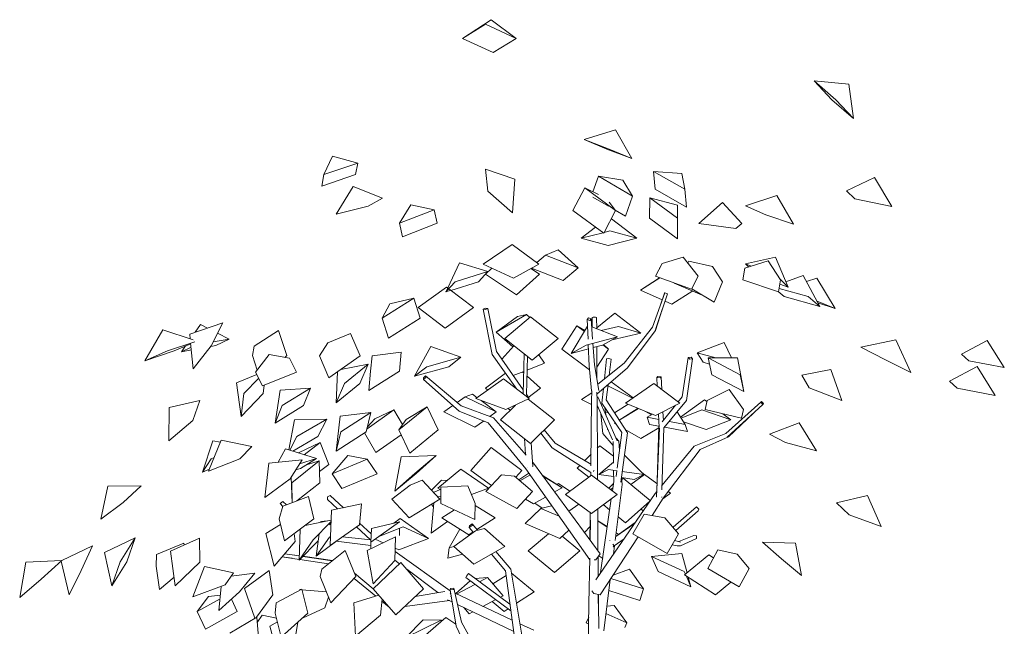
# Model space of a CAD drawing. Extents: x 169645 to 508157, y -5167 to 165945.
# Tile 6 of 130: x 260519 to 264368, y 8766 to 11138. Entities that reach past the tile are written whole.
import ezdxf

# ---------------------------------------------------------------- set-up
doc = ezdxf.new("R2010")
doc.units = 0
doc.header["$MEASUREMENT"] = 0
doc.layers.add('Végétation', color=7, linetype='Continuous')

msp = doc.modelspace()

# ---------------------------------------------------------------- linework, layer by layer
at = {"layer": 'Végétation', "linetype": 'Continuous', "lineweight": 20}
for p, q in [((262249.4, 11064.7), (262362, 11137.6)), ((262362, 11137.6), (262460, 11064.7)), ((262249.4, 11064.7), (262339.7, 11120.4)), ((262460, 11064.7), (262339.7, 11120.4)), ((262369.6, 11009), (262249.4, 11064.7)), ((262369.6, 11009), (262460, 11064.7)), ((263694.5, 10824.5), (263625.5, 10898)), ((263761, 10886.2), (263625.5, 10898)), ((263710.3, 10824.5), (263625.5, 10898)), ((263779.3, 10751.1), (263761, 10886.2)), ((263779.3, 10751.1), (263694.5, 10824.5)), ((263779.3, 10751.1), (263710.3, 10824.5)), ((262848.4, 10706.8), (262725.2, 10669)), ((262912.3, 10594.8), (262848.4, 10706.8)), ((262813.8, 10631.9), (262725.2, 10669)), ((262823.7, 10631.9), (262725.2, 10669)), ((262912.3, 10594.8), (262813.8, 10631.9)), ((262912.3, 10594.8), (262823.7, 10631.9)), ((261708.1, 10531.9), (261741.7, 10603.7)), ((261741.7, 10603.7), (261840.7, 10577)), ((261708.1, 10531.9), (261840.7, 10577)), ((261832.1, 10531.9), (261840.7, 10577)), ((262454.9, 10514.5), (262340.2, 10553.2)), ((262348.5, 10467.6), (262340.2, 10553.2)), ((261699.5, 10486.7), (261708.1, 10531.9)), ((261699.5, 10486.7), (261832.1, 10531.9)), ((262446, 10382), (262454.9, 10514.5)), ((262760, 10464.7), (262781.7, 10525.8)), ((262876.9, 10509.9), (262781.7, 10525.8)), ((262914.7, 10447.9), (262781.7, 10525.8)), ((263002.9, 10474.9), (262997.1, 10544.6)), ((263107.5, 10537), (262997.1, 10544.6)), ((263119.8, 10474.9), (262997.1, 10544.6)), ((263107.5, 10537), (263119.8, 10474.9)), ((263861.5, 10520.4), (263752, 10468.9)), ((263928.5, 10406.8), (263861.5, 10520.4)), ((261756, 10377.3), (261822.7, 10485.7)), ((261822.7, 10485.7), (261937, 10440.5)), ((262681.9, 10391.9), (262727.8, 10480.9)), ((262781.1, 10454.1), (262727.8, 10480.9)), ((262848.6, 10391.9), (262727.8, 10480.9)), ((262876.9, 10509.9), (262914.7, 10447.9)), ((263125.6, 10405.2), (263002.9, 10474.9)), ((263125.6, 10405.2), (263119.8, 10474.9)), ((261880.5, 10408.9), (261937, 10440.5)), ((262446, 10382), (262348.5, 10467.6)), ((262821.2, 10408.7), (262760.1, 10444.4)), ((262887.2, 10370.1), (262914.7, 10447.9)), ((262981.8, 10361.3), (262982, 10441.9)), ((263091.1, 10412.7), (262982, 10441.9)), ((263091.1, 10361.3), (262982, 10441.9)), ((263478.8, 10449.8), (263356.8, 10410)), ((263544, 10338.4), (263478.8, 10449.8)), ((263784.3, 10437.8), (263752, 10468.9)), ((263928.5, 10406.8), (263784.3, 10437.8)), ((261756, 10377.3), (261880.5, 10408.9)), ((262003.2, 10341.8), (262048, 10413.3)), ((262048, 10413.3), (262139.8, 10394.4)), ((262822.9, 10423.7), (262848.6, 10391.9)), ((263091.1, 10412.7), (263091.1, 10361.3)), ((263267.1, 10423.3), (263173.7, 10341.3)), ((263341.7, 10341.3), (263267.1, 10423.3)), ((263436.1, 10374.2), (263356.8, 10410)), ((262003.2, 10341.8), (262139.8, 10394.4)), ((262151.5, 10341.8), (262139.8, 10394.4)), ((262802.8, 10302.9), (262681.9, 10391.9)), ((262802.8, 10302.9), (262848.6, 10391.9)), ((262832, 10359.6), (262931.6, 10283.2)), ((262887.2, 10370.1), (262847.5, 10393.3)), ((263091, 10280.7), (262981.8, 10361.3)), ((263091, 10280.7), (263091.1, 10361.3)), ((263544, 10338.4), (263436.1, 10374.2)), ((262015, 10289.2), (262003.2, 10341.8)), ((262015, 10289.2), (262151.5, 10341.8)), ((262714.5, 10283.2), (262770.4, 10326.7)), ((263318.6, 10321.5), (263173.7, 10341.3)), ((263318.6, 10321.5), (263341.7, 10341.3)), ((262714.5, 10283.2), (262799.9, 10305)), ((262819.9, 10254.7), (262714.5, 10283.2)), ((262804.5, 10306.2), (262826.1, 10311.7)), ((262819.9, 10254.7), (262931.6, 10283.2)), ((262931.6, 10283.2), (262826.1, 10311.7)), ((262443.8, 10258.4), (262330.2, 10182.3)), ((262548.6, 10182.3), (262443.8, 10258.4)), ((262540.4, 10188.2), (262574.9, 10217.4)), ((262624.6, 10238.1), (262574.9, 10217.4)), ((262702.3, 10167.6), (262574.9, 10217.4)), ((262624.6, 10238.1), (262702.3, 10167.6)), ((263112.7, 10209.3), (263030.5, 10184.6)), ((263171.8, 10134.4), (263112.7, 10209.3)), ((263473.4, 10209.5), (263356.4, 10182.7)), ((263523.3, 10092.1), (263473.4, 10209.5)), ((262192.2, 10088.8), (262238.5, 10186.9)), ((262238.5, 10186.9), (262348.7, 10153.2)), ((262448.9, 10127.6), (262330.2, 10182.3)), ((262340, 10143.4), (262365.2, 10166.2)), ((262448.9, 10127.6), (262548.6, 10182.3)), ((262550.5, 10143.4), (262517.7, 10165.3)), ((262643.4, 10117.9), (262519.4, 10166.3)), ((262643.4, 10117.9), (262702.3, 10167.6)), ((263004.2, 10134.4), (263030.5, 10184.6)), ((263021.9, 10168.2), (263020.3, 10167.9)), ((263021.2, 10166.9), (263020.3, 10167.9)), ((263021.5, 10167.4), (263020.3, 10167.9)), ((263131.6, 10185.4), (263134.9, 10193.5)), ((263226.9, 10172.7), (263134.9, 10193.5)), ((263266.1, 10113.2), (263226.9, 10172.7)), ((263345.9, 10120.2), (263353.5, 10166.3)), ((263445.7, 10195.1), (263353.5, 10166.3)), ((263368.3, 10170.9), (263356.4, 10182.7)), ((263379.1, 10174.3), (263356.4, 10182.7)), ((263493.4, 10120.2), (263445.7, 10195.1)), ((262221.3, 10113.4), (262348.7, 10153.2)), ((262312.5, 10113.4), (262348.7, 10153.2)), ((262461.1, 10062.4), (262340, 10143.4)), ((262461.1, 10062.4), (262550.5, 10143.4)), ((262945.9, 10080.4), (263020.3, 10128.7)), ((262945.9, 10080.4), (263022.2, 10128.1)), ((263145.5, 10084.3), (263004.2, 10134.4)), ((263145.5, 10084.3), (263171.8, 10134.4)), ((263582.3, 10137.4), (263514.6, 10112.6)), ((263647.5, 10017), (263582.3, 10137.4)), ((263635.4, 10127.5), (263595.1, 10113.9)), ((263707.7, 10008.4), (263635.4, 10127.5)), ((262076.3, 10012.3), (262187.4, 10092.4)), ((262185.1, 10073.6), (262221.3, 10113.4)), ((262185.1, 10073.6), (262191.4, 10086.9)), ((262193.6, 10087.8), (262187.4, 10092.4)), ((262204.4, 10079.6), (262312.5, 10113.4)), ((263187.2, 10061.3), (263078, 10108.3)), ((263233.6, 10032.9), (263266.1, 10113.2)), ((263485.8, 10074.2), (263345.9, 10120.2)), ((263485.8, 10074.2), (263493.4, 10120.2)), ((263523.3, 10092.1), (263490.6, 10124.7)), ((263491.2, 10104), (263490.7, 10103.9)), ((263523.3, 10092.1), (263490.8, 10104.2)), ((261936.5, 9970.8), (262060.1, 10049.3)), ((261966.2, 10026.7), (262060.1, 10049.3)), ((262084.8, 9970.8), (262060.1, 10049.3)), ((262185.1, 10073.6), (262201.7, 10078.8)), ((262293.5, 10012.3), (262196.2, 10085.8)), ((263031, 10042.5), (262945.9, 10080.4)), ((262993.4, 9935.3), (263041, 10069.7)), ((263004.7, 9927), (263052, 10065.8)), ((263021.9, 10015.7), (263039.9, 10068.7)), ((263039.9, 10068.7), (263041, 10069.7)), ((263040.8, 10069.1), (263041, 10069.7)), ((263041, 10069.7), (263052, 10065.8)), ((263068.3, 10025.9), (263150.2, 10077.2)), ((263233.6, 10032.9), (263146.5, 10086.1)), ((263507.4, 10055.2), (263484.1, 10074.8)), ((263602.2, 10055.2), (263487.8, 10086.3)), ((263647.5, 10017), (263507.4, 10055.2)), ((263647.5, 10017), (263602.2, 10055.2)), ((261936.5, 9970.8), (261966.2, 10026.7)), ((262182.5, 9932.2), (262076.3, 10012.3)), ((262182.5, 9932.2), (262293.5, 10012.3)), ((262339.3, 10010.3), (262330.6, 10005.7)), ((262348.6, 10009.3), (262339.3, 10010.3)), ((263068.3, 10025.9), (263042.4, 10037.5)), ((263707.7, 10008.4), (263636.6, 10037.3)), ((263707.7, 10008.4), (263640, 10030.9)), ((262330.6, 10005.7), (262339.9, 10004.7)), ((262366.1, 9828.6), (262330.6, 10005.7)), ((262339.9, 10004.7), (262348.6, 10009.3)), ((262382.9, 9840.6), (262348.6, 10009.3)), ((262381.1, 9916.4), (262500.8, 9984.6)), ((262381.1, 9916.4), (262465.4, 9978)), ((262415, 9890.9), (262515.3, 9975.6)), ((262465.4, 9978), (262500.8, 9984.6)), ((262513.2, 9973.8), (262500.8, 9984.6)), ((262623.4, 9890.9), (262515.3, 9975.6)), ((262742.7, 9972), (262737.5, 9965.2)), ((262752.6, 9968.8), (262742.7, 9972)), ((262757.2, 9935.9), (262757.5, 9973)), ((262757.5, 9973), (262760.9, 9974.2)), ((262760.9, 9974.2), (262769.5, 9974.4)), ((262769.5, 9974.4), (262774.5, 9973.3)), ((262774.7, 9929.2), (262774.5, 9973.3)), ((262774.7, 9933.3), (262845.4, 9989.8)), ((262845.4, 9989.8), (262947.7, 9912.2)), ((263004.6, 9923.2), (263032.4, 10008.2)), ((261183.4, 9908.8), (261312.4, 9952.4)), ((261204.8, 9916), (261225.8, 9945.8)), ((261225.8, 9945.8), (261252.7, 9932.2)), ((261267.4, 9862.5), (261312.4, 9952.4)), ((261961.2, 9892.4), (261936.5, 9970.8)), ((261961.2, 9892.4), (262084.8, 9970.8)), ((262638, 9849.6), (262697.1, 9941.1)), ((262674.6, 9833.3), (262738.6, 9939)), ((262728.4, 9922.1), (262697.1, 9941.1)), ((262726.7, 9919.3), (262697.1, 9941.1)), ((262737.5, 9965.2), (262747.3, 9962)), ((262740.9, 9888.6), (262737.5, 9965.2)), ((262747.3, 9962), (262752.6, 9968.8)), ((262758.7, 9889.4), (262752.6, 9968.8)), ((262755.1, 9936.7), (262855.8, 9898.3)), ((262792.3, 9922.5), (262860.3, 9938.5)), ((262947.7, 9912.2), (262860.3, 9938.5)), ((262882.2, 9794.7), (262993.4, 9935.3)), ((261007.7, 9804.6), (261078.8, 9924.8)), ((261078.8, 9924.8), (261197.3, 9885.8)), ((261185.4, 9889.7), (261183.4, 9908.8)), ((261292.2, 9912.2), (261337.4, 9889.3)), ((261434.8, 9861.5), (261531.1, 9922.5)), ((261563, 9825), (261531.1, 9922.5)), ((261723.5, 9874.1), (261812.3, 9910.5)), ((261849.2, 9824), (261812.3, 9910.5)), ((262447.3, 9858.8), (262381.1, 9916.4)), ((262733.1, 9865.8), (262855.8, 9898.3)), ((262797.3, 9865.8), (262855.8, 9898.3)), ((262835.8, 9885.8), (262947.7, 9912.2)), ((262894.2, 9775.7), (263004.6, 9923.2)), ((263004.7, 9927), (263004.9, 9927.8)), ((261096.4, 9843), (261204, 9879)), ((261122.1, 9843), (261187.3, 9871.1)), ((261150.8, 9839.4), (261166.9, 9862.3)), ((261150.8, 9839.4), (261188.6, 9857.8)), ((261197.3, 9772.6), (261187, 9873.3)), ((261197.3, 9772.6), (261267.4, 9862.5)), ((261266, 9860.7), (261285.9, 9864.4)), ((261275, 9877.8), (261337.4, 9889.3)), ((261285.9, 9864.4), (261337.4, 9889.3)), ((261434.8, 9861.5), (261428.2, 9825)), ((261723.5, 9874.1), (261691, 9824)), ((262062.1, 9744), (262125.9, 9860.7)), ((262125.9, 9860.7), (262244, 9818.2)), ((262450.9, 9862.7), (262403.8, 9810.7)), ((262523, 9806.1), (262415, 9890.9)), ((262523, 9806.1), (262623.4, 9890.9)), ((262674.6, 9833.3), (262733.1, 9865.8)), ((262745.5, 9784.8), (262741.8, 9868.1)), ((262766.6, 9788.1), (262760, 9872.9)), ((262761.3, 9856.3), (262797.3, 9865.8)), ((262775.5, 9732.7), (262775, 9859.9)), ((262821, 9849.6), (262798.3, 9866.4)), ((262801.1, 9867.9), (262821, 9849.6)), ((262835.8, 9885.8), (262834.2, 9886.3)), ((263272.8, 9875.4), (263167.8, 9835.6)), ((263301.9, 9815.4), (263272.8, 9875.4)), ((263944.7, 9885.8), (263807.7, 9856.9)), ((263903.8, 9807.7), (263807.7, 9856.9)), ((264002.9, 9758.5), (263944.7, 9885.8)), ((264302.1, 9883.3), (264200.8, 9829.6)), ((264368.5, 9777.9), (264302.1, 9883.3)), ((261007.7, 9804.6), (261096.4, 9843)), ((261007.7, 9804.6), (261122.1, 9843)), ((261150.8, 9839.4), (261189.8, 9846.6)), ((261447, 9767.6), (261428.2, 9825)), ((261494, 9828.8), (261441.2, 9760.1)), ((261494, 9828.8), (261574, 9814.1)), ((261555.1, 9817.6), (261563, 9825)), ((261727.9, 9737.4), (261691, 9824)), ((261727.9, 9737.4), (261849.2, 9824)), ((261896.4, 9823.6), (261890.5, 9763.5)), ((261896.4, 9823.6), (262010.6, 9838.2)), ((262003.5, 9763.5), (262010.6, 9838.2)), ((262109.9, 9781.1), (262244, 9818.2)), ((262196.2, 9781.1), (262244, 9818.2)), ((262462.8, 9693.1), (262366.1, 9828.6)), ((262487.2, 9691.2), (262382.9, 9840.6)), ((262486.7, 9674.7), (262491.1, 9831.2)), ((262500.3, 9672.4), (262504.4, 9820.7)), ((262571.2, 9795.3), (262547.8, 9827.1)), ((262746.9, 9769.2), (262638, 9849.6)), ((262674.6, 9833.3), (262742.6, 9851.3)), ((262775.4, 9779), (262821, 9849.6)), ((263143.8, 9818.8), (263132.5, 9816.9)), ((263149.9, 9812.2), (263143.8, 9818.8)), ((263190.9, 9798.4), (263167.8, 9835.6)), ((263240.6, 9815.8), (263167.8, 9835.6)), ((264229.4, 9803.8), (264200.8, 9829.6)), ((261600.4, 9760.1), (261574, 9814.1)), ((261774.6, 9770.7), (261881.6, 9790.8)), ((261788.9, 9715.5), (261881.6, 9790.8)), ((261848.5, 9715.5), (261881.6, 9790.8)), ((262062.1, 9744), (262109.9, 9781.1)), ((262062.1, 9744), (262196.2, 9781.1)), ((262393.2, 9790.6), (262389.8, 9795.3)), ((262503, 9768), (262571.2, 9795.3)), ((262754.2, 9686.9), (262745.5, 9784.8)), ((262782.8, 9687.5), (262766.6, 9788.1)), ((262778.7, 9713), (262882.2, 9794.7)), ((262804.7, 9733.5), (262812.9, 9812.1)), ((262812.9, 9812.1), (262820.4, 9813.3)), ((262820.4, 9813.3), (262830.9, 9810.7)), ((262823.5, 9748.3), (262830.9, 9810.7)), ((263109.5, 9663.4), (263132.5, 9816.9)), ((263125.5, 9649.1), (263149.9, 9812.2)), ((263132.5, 9816.9), (263138.6, 9810.4)), ((263138.6, 9810.4), (263149.9, 9812.2)), ((263216.2, 9791.5), (263190.9, 9798.4)), ((263224.8, 9749.9), (263211.2, 9816.1)), ((263325.3, 9815.2), (263211.2, 9816.1)), ((263336, 9749.9), (263211.2, 9816.1)), ((263349.6, 9683.8), (263325.3, 9815.2)), ((264002.9, 9758.5), (263903.8, 9807.7)), ((264262.5, 9781.8), (264154.2, 9724.4)), ((264368.5, 9777.9), (264229.4, 9803.8)), ((264333.4, 9668.9), (264262.5, 9781.8)), ((261366.1, 9718), (261445.8, 9750.7)), ((261467.6, 9706.1), (261441.2, 9760.1)), ((261467.6, 9706.1), (261600.4, 9760.1)), ((261755.8, 9640.2), (261760.9, 9761)), ((261883.4, 9688.7), (262003.5, 9763.5)), ((261883.4, 9688.7), (261890.5, 9763.5)), ((262105.6, 9744.9), (262097.1, 9737.3)), ((262106.3, 9738.9), (262105.6, 9744.9)), ((262244.5, 9628.6), (262105.6, 9744.9)), ((262340.5, 9696.9), (262418.4, 9755.3)), ((262448.7, 9746.3), (262489.2, 9762.5)), ((262489, 9756.6), (262484.5, 9760.6)), ((262555.4, 9696.9), (262502.3, 9744.6)), ((262776.8, 9675.2), (262894.2, 9775.7)), ((263014.1, 9743.2), (263009.6, 9738.3)), ((263026.9, 9742.1), (263014.1, 9743.2)), ((263022.5, 9737.2), (263026.9, 9742.1)), ((263029.4, 9691.9), (263026.9, 9742.1)), ((263349.6, 9683.8), (263224.8, 9749.9)), ((263349.6, 9683.8), (263336, 9749.9)), ((263689.9, 9769.9), (263576.7, 9747.6)), ((263605.7, 9698.1), (263576.7, 9747.6)), ((263733.8, 9648.6), (263689.9, 9769.9)), ((261383.9, 9586), (261366.1, 9718)), ((261394.8, 9675.8), (261453.1, 9735.8)), ((261471, 9675.8), (261475.1, 9709.1)), ((261755.8, 9640.2), (261788.9, 9715.5)), ((261755.8, 9640.2), (261848.5, 9715.5)), ((262097.1, 9737.3), (262097.9, 9731.3)), ((262097.9, 9731.3), (262106.3, 9738.9)), ((262237.5, 9607.7), (262097.9, 9731.3)), ((262410.9, 9733.1), (262302, 9656.3)), ((262510.6, 9656.3), (262410.9, 9733.1)), ((262812, 9651.6), (262819.1, 9711.5)), ((262915.2, 9658.2), (262818.6, 9706.6)), ((262830.8, 9721.5), (262916.9, 9659.3)), ((262998.4, 9715.2), (262887.3, 9639.1)), ((263099.8, 9639.1), (262998.4, 9715.2)), ((263009.6, 9738.3), (263022.5, 9737.2)), ((263011.2, 9705.5), (263009.6, 9738.3)), ((264184.6, 9696.7), (264154.2, 9724.4)), ((261383.9, 9586), (261394.8, 9675.8)), ((261383.9, 9586), (261471, 9675.8)), ((261518.1, 9560.9), (261537.2, 9689.4)), ((261537.2, 9689.4), (261655.8, 9697.1)), ((261545.3, 9629), (261655.8, 9697.1)), ((261628.6, 9629), (261655.8, 9697.1)), ((262229.2, 9641.3), (262260.8, 9663.8)), ((262289.7, 9673.3), (262260.8, 9663.8)), ((262381.9, 9604.2), (262260.8, 9663.8)), ((262289.7, 9673.3), (262307.4, 9660.1)), ((262348.9, 9689.4), (262340.5, 9696.9)), ((262505.1, 9665.5), (262500.2, 9672.4)), ((262505.4, 9660.3), (262505.1, 9665.5)), ((262506, 9659.9), (262555.4, 9696.9)), ((262714.7, 9653), (262755.2, 9679.4)), ((262754.2, 9686.9), (262756.2, 9684.9)), ((262755, 9649), (262755.2, 9685.9)), ((262774.1, 9679.2), (262775.3, 9680.3)), ((262775.2, 9680.8), (262775.6, 9679.4)), ((262775.9, 9649.7), (262775.8, 9679.5)), ((262775.8, 9678.7), (262776.8, 9675.2)), ((262776.8, 9675.2), (262775.8, 9676.1)), ((262775.8, 9662.4), (262778.9, 9663.4)), ((262855.1, 9491.4), (262778.9, 9663.4)), ((262794.8, 9639), (262800.7, 9695.7)), ((263093.7, 9643.6), (263109.5, 9663.4)), ((263292.5, 9692.2), (263206.4, 9648.4)), ((263348.6, 9614.1), (263292.5, 9692.2)), ((263733.8, 9648.6), (263605.7, 9698.1)), ((264333.4, 9668.9), (264184.6, 9696.7)), ((261103.1, 9622.1), (261223.4, 9649.4)), ((261195.8, 9570.6), (261223.4, 9649.4)), ((261518.1, 9560.9), (261545.3, 9629)), ((261518.1, 9560.9), (261628.6, 9629)), ((262177, 9604.2), (262212.8, 9629.6)), ((262370.6, 9581.2), (262244.5, 9628.6)), ((262419, 9613.3), (262302, 9656.3)), ((262322.4, 9648.8), (262381.9, 9604.2)), ((262398.9, 9573.9), (262457.2, 9631.2)), ((262419, 9613.3), (262510.6, 9656.3)), ((262609.9, 9573.9), (262507.3, 9654.7)), ((262754.8, 9632.9), (262714.7, 9653)), ((262752.2, 9401.5), (262755, 9649)), ((262777.4, 9400.1), (262775.9, 9649.7)), ((262835.9, 9495.1), (262776, 9630.4)), ((262873.3, 9523.5), (262794.8, 9639)), ((262894.7, 9522.7), (262812, 9651.6)), ((262844.9, 9600.4), (262897.6, 9634.8)), ((263005.2, 9590), (262887.3, 9639.1)), ((263005.2, 9590), (263099.8, 9639.1)), ((263031.2, 9565.4), (263083.2, 9630.4)), ((263037.8, 9541.9), (263125.5, 9649.1)), ((263075.5, 9626.5), (263077.5, 9623.3)), ((263102.9, 9583.3), (263196.8, 9651.7)), ((263196.8, 9651.7), (263205.6, 9645)), ((263198.6, 9614.1), (263206.4, 9648.4)), ((263279.7, 9520.1), (263415.9, 9642.5)), ((263285.4, 9505.5), (263424, 9633.6)), ((263401.6, 9629.6), (263419, 9645.7)), ((263419, 9645.7), (263415.9, 9642.5)), ((263415.9, 9642.5), (263424, 9633.6)), ((263427.1, 9636.8), (263419, 9645.7)), ((263424, 9633.6), (263427.1, 9636.8)), ((261101.9, 9491.9), (261103.1, 9622.1)), ((261756.6, 9451.6), (261771.2, 9587.8)), ((261771.2, 9587.8), (261892.1, 9601.6)), ((261774.8, 9526.6), (261892.1, 9601.6)), ((261873.9, 9526.6), (261892.1, 9601.6)), ((261876.8, 9538.6), (261982.1, 9612.6)), ((261907.6, 9577.2), (261982.1, 9612.6)), ((262015.3, 9555.1), (261982.1, 9612.6)), ((262000.6, 9534), (262112, 9624.5)), ((262029.1, 9574.9), (262112, 9624.5)), ((262154.8, 9534), (262112, 9624.5)), ((262298.1, 9544.7), (262177, 9604.2)), ((262350.5, 9561.2), (262237.5, 9607.7)), ((262356.7, 9586.4), (262381.9, 9604.2)), ((262436.4, 9610.8), (262428.6, 9617.8)), ((262780.6, 9620), (262776.1, 9622.3)), ((262798.9, 9520.1), (262790.7, 9597.3)), ((262809.8, 9593.5), (262806.3, 9622)), ((262821.7, 9599.4), (262808.3, 9606.1)), ((262863, 9572.2), (262936.2, 9618.7)), ((262863.2, 9571.8), (262938.6, 9617.7)), ((262988.8, 9593.2), (262966.1, 9606.3)), ((262992.5, 9595.3), (262972.6, 9584)), ((263019.2, 9543.3), (263016.6, 9595.9)), ((263035.3, 9570.5), (263033.6, 9604.8)), ((263089.3, 9604.8), (263120.2, 9555.8)), ((263105, 9579.9), (263186.4, 9612.6)), ((263298.6, 9573.9), (263186.4, 9612.6)), ((263340.9, 9579.8), (263198.6, 9614.1)), ((263267.8, 9597.5), (263298.6, 9573.9)), ((263290.2, 9506.9), (263412.9, 9623.4)), ((263340.9, 9579.8), (263348.6, 9614.1)), ((261101.9, 9491.9), (261195.8, 9570.6)), ((261570.4, 9456.2), (261592.5, 9573.9)), ((261592.5, 9573.9), (261719.1, 9576.7)), ((261602.4, 9508.2), (261719.1, 9576.7)), ((261684, 9508.2), (261719.1, 9576.7)), ((261878.6, 9545.8), (261907.6, 9577.2)), ((262000.6, 9534), (262029.1, 9574.9)), ((262298.1, 9544.7), (262332, 9568.8)), ((262497.3, 9381.5), (262350.5, 9561.2)), ((262499.4, 9435.1), (262370.6, 9581.2)), ((262516, 9481.6), (262398.9, 9573.9)), ((262516, 9481.6), (262609.9, 9573.9)), ((262844.1, 9560.2), (262847.1, 9562.1)), ((262844.1, 9560.2), (262847.1, 9562)), ((262851.1, 9556.1), (262844.1, 9560.2)), ((262981.7, 9555.8), (262972.6, 9584)), ((263017.6, 9575.4), (262972.6, 9584)), ((263018, 9548.8), (262981.7, 9555.8)), ((263009.4, 9293), (263017.8, 9548.6)), ((263017.8, 9548.6), (263018.8, 9549.9)), ((263036.4, 9571.8), (263035.2, 9572)), ((263120.2, 9555.8), (263058.8, 9567.5)), ((263202.1, 9535.3), (263114, 9565.7)), ((263129.3, 9527.6), (263120.2, 9555.8)), ((263202.1, 9535.3), (263298.6, 9573.9)), ((263567, 9561.2), (263449.9, 9517)), ((263634, 9451.7), (263567, 9561.2)), ((261756.6, 9451.6), (261774.8, 9526.6)), ((261756.6, 9451.6), (261873.9, 9526.6)), ((261911.4, 9445.3), (261867, 9522.2)), ((261911.4, 9445.3), (262009.8, 9514.5)), ((262043.4, 9443.5), (262000.6, 9534)), ((262043.4, 9443.5), (262154.8, 9534)), ((262601.2, 9463.9), (262556.4, 9521.3)), ((262612, 9482.5), (262569.8, 9534.6)), ((262839.4, 9473.5), (262798.9, 9520.1)), ((262816.8, 9537.2), (262816.6, 9538.7)), ((262817.7, 9536.3), (262816.8, 9537.2)), ((262854.5, 9384.1), (262873.3, 9523.5)), ((262869.3, 9330), (262894.7, 9522.7)), ((262947.8, 9500.4), (262886.4, 9535.8)), ((262947.8, 9500.4), (263017.6, 9542.8)), ((263008.5, 9272.4), (263020.5, 9541.2)), ((263019.2, 9543.3), (263019.6, 9543.3)), ((263029.9, 9300.3), (263037.8, 9541.9)), ((263129.3, 9527.6), (263040.1, 9544.6)), ((263155.7, 9470.7), (263279.7, 9520.1)), ((263512.9, 9484.3), (263449.9, 9517)), ((261232.8, 9369.1), (261273.9, 9491)), ((261257.2, 9373.2), (261305.9, 9493.7)), ((261273.9, 9491), (261303.1, 9486.5)), ((261305.9, 9493.7), (261425.9, 9469)), ((261575.1, 9454.8), (261602.4, 9508.2)), ((261586.8, 9451.1), (261684, 9508.2)), ((261608.4, 9444.3), (261693.3, 9484.6)), ((261631.3, 9437), (261693.3, 9484.6)), ((261726.9, 9399.5), (261693.3, 9484.6)), ((262496.5, 9438.4), (262492.4, 9500.2)), ((262524.8, 9390.8), (262518.1, 9483.8)), ((262752.2, 9399.8), (262612, 9482.5)), ((262777, 9462.9), (262786.4, 9472.3)), ((262840, 9431.3), (262786.4, 9472.3)), ((262840.3, 9404.2), (262839.2, 9488.9)), ((262860.9, 9490.5), (262850.7, 9501.3)), ((262860.9, 9490.5), (262862.4, 9473.6)), ((262863.9, 9454.1), (262862.4, 9473.6)), ((263178.8, 9457.4), (263290.2, 9506.9)), ((263634, 9451.7), (263512.9, 9484.3)), ((261379.4, 9421.1), (261425.9, 9469)), ((261529.2, 9407.4), (261557.9, 9460.2)), ((261557.9, 9460.2), (261679, 9422)), ((261739.9, 9362.6), (261802.1, 9433.7)), ((261802.1, 9433.7), (261877.4, 9420.3)), ((262010.4, 9428.3), (262146.5, 9433.7)), ((262063.6, 9364), (262146.5, 9433.7)), ((262068.7, 9364), (262146.5, 9433.7)), ((262282.8, 9375.8), (262361.9, 9464.7)), ((262482.3, 9375.8), (262361.9, 9464.7)), ((262751.7, 9367.6), (262601.2, 9463.9)), ((262727.9, 9414.2), (262752.6, 9438.7)), ((262883.2, 9435.2), (262958.8, 9359.9)), ((263030.5, 9318.7), (263155.7, 9470.7)), ((263034.7, 9267.1), (263178.8, 9457.4)), ((261232.8, 9369.1), (261267.3, 9421.2)), ((261257.2, 9373.2), (261379.4, 9421.1)), ((261267.3, 9421.2), (261278.6, 9425.9)), ((261477.5, 9269.4), (261493.1, 9403.6)), ((261493.1, 9403.6), (261623.7, 9417.4)), ((261575.5, 9343.4), (261623.7, 9417.4)), ((261582.4, 9327.5), (261689.8, 9413.2)), ((261613.1, 9401.1), (261679, 9422)), ((261616.8, 9383.6), (261679, 9422)), ((261636.7, 9395.9), (261689.8, 9413.2)), ((261691.6, 9327.5), (261689.8, 9413.2)), ((261690.7, 9371.7), (261726.9, 9399.5)), ((261739.9, 9362.6), (261877.4, 9420.3)), ((261915.9, 9362.6), (261877.4, 9420.3)), ((261985.8, 9294.3), (262010.4, 9428.3)), ((262527, 9403.8), (262523.6, 9407.6)), ((262788.7, 9050), (262527, 9403.8)), ((262698.3, 9384.9), (262708.7, 9395.1)), ((262752.1, 9393.7), (262752.2, 9401.5)), ((262777.9, 9339.3), (262777.4, 9400.1)), ((262782.9, 9359.9), (262840.3, 9407.8)), ((261232.8, 9369.1), (261260.3, 9380.7)), ((261597.8, 9377.6), (261616.8, 9383.6)), ((261778.3, 9304.8), (261739.9, 9362.6)), ((261778.3, 9304.8), (261915.9, 9362.6)), ((261985.8, 9294.3), (262063.6, 9364)), ((261985.8, 9294.3), (262068.7, 9364)), ((262243.9, 9380.4), (262153.6, 9306.9)), ((262351.9, 9306.9), (262243.9, 9380.4)), ((262363.2, 9316.5), (262282.8, 9375.8)), ((262340.9, 9292.7), (262402.4, 9358.3)), ((262453.5, 9353.2), (262402.4, 9358.3)), ((262458.4, 9349), (262482.3, 9375.8)), ((262470.6, 9338.6), (262509.3, 9364.4)), ((262474.2, 9335.5), (262513.9, 9357.8)), ((262747.4, 9025.7), (262497.3, 9381.5)), ((262505.2, 9387.6), (262505.4, 9387.4)), ((262505.4, 9387.4), (262506, 9387.5)), ((262524.3, 9390.7), (262524.8, 9390.8)), ((262561.3, 9357.4), (262639.6, 9307.9)), ((262653.3, 9282.1), (262754, 9357)), ((262744.3, 9349.8), (262698.3, 9384.9)), ((262751.5, 9355.2), (262751.7, 9368)), ((262854.7, 9282.1), (262754, 9357)), ((262762.4, 9373.6), (262764.5, 9375.7)), ((262762.4, 9371.2), (262762.4, 9373.6)), ((262782.9, 9359.9), (262820.8, 9379.1)), ((262841, 9351.8), (262782.9, 9359.9)), ((262854.7, 9374.4), (262820.8, 9379.1)), ((262841.2, 9333), (262840.7, 9376.3)), ((262850.2, 9352.6), (262853.2, 9374.6)), ((262958.8, 9359.9), (262874.8, 9371.6)), ((262908, 9321), (262961.3, 9360.2)), ((262920.9, 9340.7), (262958.8, 9359.9)), ((262960.6, 9359.7), (262947.5, 9371.2)), ((263010.4, 9325), (262961.3, 9360.2)), ((261477.5, 9269.4), (261575.5, 9343.4)), ((261583.9, 9249.5), (261579.5, 9349.6)), ((261584, 9249.6), (261582.4, 9327.5)), ((261602.7, 9256.5), (261691.6, 9327.5)), ((262045.2, 9318.5), (261973.9, 9263.9)), ((262045.2, 9318.5), (262092.8, 9337.9)), ((262160.8, 9263.9), (262092.8, 9337.9)), ((262128.7, 9298.8), (262167.5, 9337.9)), ((262167.5, 9337.9), (262190.2, 9336.6)), ((262524.3, 9292.7), (262453.5, 9353.2)), ((262639.6, 9307.9), (262563.1, 9355)), ((262619.6, 9320.6), (262625.2, 9324.3)), ((262669.3, 9294), (262625.2, 9324.3)), ((262821.8, 9306.6), (262840, 9324.7)), ((262835.9, 9296), (262841.2, 9333)), ((262846.8, 9101.4), (262874.3, 9320.4)), ((262874.3, 9320.4), (262872, 9350.5)), ((262920.9, 9340.7), (262872.2, 9347.4)), ((262872.8, 9339.7), (262878.8, 9345)), ((262984.3, 9258.1), (262878.8, 9345)), ((260836.2, 9185.3), (260862.8, 9313.7)), ((260862.8, 9313.7), (260993.4, 9315.9)), ((260923.7, 9250.6), (260993.4, 9315.9)), ((262137.2, 9289.6), (262162.5, 9301.6)), ((262165.1, 9300.1), (262153.6, 9306.9)), ((262164.7, 9246.8), (262165.1, 9309.7)), ((262270.9, 9315.6), (262165.1, 9309.7)), ((262299.1, 9246.8), (262270.9, 9315.6)), ((262284.7, 9282), (262351.9, 9306.9)), ((262462.7, 9227.2), (262340.9, 9292.7)), ((262462.7, 9227.2), (262524.3, 9292.7)), ((262610.1, 9291.4), (262639.6, 9307.9)), ((262753.9, 9207.1), (262653.3, 9282.1)), ((262753.9, 9207.1), (262854.7, 9282.1)), ((262771.1, 8948.6), (263003.1, 9285.5)), ((262829.5, 9300.8), (262837.7, 9308.2)), ((263003.1, 9285.5), (263009.5, 9293.1)), ((263032.8, 9264.2), (263063.6, 9286.8)), ((263063.6, 9286.8), (263054.6, 9293.3)), ((260836.2, 9185.3), (260923.7, 9250.6)), ((261536.4, 9245.9), (261548, 9254.6)), ((261547.3, 9234.6), (261536.4, 9245.9)), ((261547.8, 9236), (261648.1, 9273.5)), ((261561.2, 9241), (261548, 9254.6)), ((261669.3, 9186.8), (261648.1, 9273.5)), ((261721.6, 9272.6), (261732.7, 9278.2)), ((261722.1, 9262.3), (261721.6, 9272.6)), ((261761.6, 9225.3), (261722.1, 9262.3)), ((261784.1, 9229.9), (261732.7, 9278.2)), ((261737.4, 9220.3), (261855.7, 9244.7)), ((261847.1, 9163.4), (261855.7, 9244.7)), ((262041.8, 9189.9), (261973.9, 9263.9)), ((262041.8, 9189.9), (262160.8, 9263.9)), ((262136.2, 9232.8), (262127.8, 9243.4)), ((262128.1, 9130), (262137.5, 9249.4)), ((262153.1, 9272.2), (262164.9, 9274)), ((262298.6, 9183.9), (262164.7, 9246.8)), ((262298.6, 9183.9), (262299.1, 9246.8)), ((262527.1, 9244.9), (262496.9, 9263.5)), ((262527.1, 9244.9), (262574.6, 9271.5)), ((262561.8, 9228.4), (262532.9, 9248.2)), ((262665.1, 9217), (262705.2, 9243.4)), ((262790.1, 8976.2), (262831.5, 9264.8)), ((262825.3, 9221.6), (262800.6, 9241.9)), ((262887.5, 9170.3), (262982.7, 9255.8)), ((262991, 9199.8), (263034.7, 9267.1)), ((263008.5, 9272.4), (263009.3, 9272.3)), ((263028.6, 9271.6), (263028.9, 9271.6)), ((263028.9, 9271.6), (263028.9, 9272)), ((263833.9, 9277.4), (263712.7, 9248.4)), ((263762.2, 9202.7), (263712.7, 9248.4)), ((263886.9, 9157), (263833.9, 9277.4)), ((261547.8, 9236), (261532.7, 9186.8)), ((261732.1, 9082.2), (261737.4, 9220.3)), ((262168.9, 9190), (262218.4, 9221.6)), ((262377.5, 9190), (262299, 9239.1)), ((262494.5, 9168.3), (262556.9, 9227.2)), ((262598.6, 9237.4), (262556.9, 9227.2)), ((262627.3, 9196.6), (262556.9, 9227.2)), ((262749.1, 9183.5), (262749.5, 9210.4)), ((262779, 9181.2), (262778.7, 9225.5)), ((262915.7, 9128.4), (262960.2, 9205.3)), ((262956.9, 9218.3), (262948, 9224.7)), ((263040.9, 9191), (262960.2, 9205.3)), ((263073.1, 9153.7), (263164.3, 9233)), ((263084.1, 9141), (263171.8, 9217.3)), ((263164.3, 9233), (263174.1, 9224.1)), ((263174.1, 9224.1), (263171.8, 9217.3)), ((263886.9, 9157), (263762.2, 9202.7)), ((261481, 9129.7), (261538.2, 9164)), ((261553.8, 9100), (261532.7, 9186.8)), ((261553.8, 9100), (261669.3, 9186.8)), ((261635, 9161), (261735.8, 9180.9)), ((261666.1, 9103.8), (261735.6, 9174.4)), ((261695.1, 9172.9), (261695.5, 9175.7)), ((261695.5, 9175.7), (261721.9, 9178.2)), ((261730.1, 9163.2), (261735.5, 9170.9)), ((261732.1, 9082.2), (261847.1, 9163.4)), ((261893, 9127.5), (261847.8, 9170)), ((261890.9, 9094.9), (262003.3, 9174.4)), ((261894.3, 9148.2), (262003.3, 9174.4)), ((261981.9, 9169.3), (262006.6, 9187.8)), ((262003.3, 9172.1), (262003.3, 9174.4)), ((262006.6, 9187.8), (262116.7, 9109.7)), ((262128.1, 9130), (262191.7, 9175.8)), ((262274.2, 9124.2), (262168.9, 9190)), ((262288.1, 9166.4), (262277.2, 9158.6)), ((262287.6, 9160.7), (262288.1, 9166.4)), ((262309, 9141.9), (262288.1, 9166.4)), ((262306.5, 9144.8), (262377.5, 9190)), ((262630.1, 9109.4), (262494.5, 9168.3)), ((262748.4, 9104.5), (262749.1, 9183.5)), ((262748.7, 9104), (262750, 9180.9)), ((262779.7, 9062.2), (262779, 9181.2)), ((262815.9, 9155.9), (262779.1, 9179.2)), ((262815.7, 9154.4), (262779.1, 9179)), ((262848.9, 9117.7), (262921.4, 9166.8)), ((262849.2, 9117.9), (262925.1, 9172.2)), ((262887.5, 9170.3), (262858.5, 9194.2)), ((263095, 9128.4), (263040.9, 9191)), ((261513.7, 9001.3), (261481, 9129.7)), ((261595.1, 9097.3), (261592.4, 9129)), ((261611.3, 9025.2), (261614.6, 9145.7)), ((261638.2, 9161.6), (261637.2, 9162.7)), ((261677.9, 9040.6), (261689.2, 9127.2)), ((261890.2, 9104.3), (261835.8, 9155.4)), ((261890.9, 9094.9), (261894.3, 9148.2)), ((261923.4, 9117.9), (262017.5, 9154.8)), ((262004, 9121.2), (262003.6, 9149.3)), ((262116.7, 9109.7), (262017.5, 9154.8)), ((262197.2, 9072.5), (262238.9, 9146.3)), ((262300.6, 9140), (262215.9, 9078.7)), ((262274.2, 9124.2), (262291.3, 9135.1)), ((262276.6, 9152.9), (262287.6, 9160.7)), ((262277.2, 9158.6), (262276.6, 9152.9)), ((262292.3, 9134), (262276.6, 9152.9)), ((262285, 9131.1), (262287.2, 9130.3)), ((262300.6, 9140), (262336.2, 9148.3)), ((262415.3, 9078.7), (262336.2, 9148.3)), ((262507, 9061.1), (262586.6, 9128.3)), ((262630.1, 9109.4), (262665.3, 9142.5)), ((262727.2, 9133.1), (262748.9, 9156.2)), ((262859.4, 9125.2), (262850.6, 9131.1)), ((262850.7, 9132), (262859.9, 9125.6)), ((263050.6, 9051.4), (262915.7, 9128.4)), ((263050.6, 9051.4), (263095, 9128.4)), ((260850.1, 9055.4), (260970.2, 9112)), ((260910.9, 9018.4), (260970.2, 9112)), ((260937.9, 9018.4), (260970.2, 9112)), ((261052.9, 9047.2), (261160.5, 9091.8)), ((261107.7, 9060.1), (261221, 9111)), ((261161.6, 9084.3), (261160.5, 9091.8)), ((261223.2, 9017.7), (261221, 9111)), ((261513.7, 9001.3), (261595.1, 9097.3)), ((261611.3, 9025.2), (261666.1, 9103.8)), ((261611.3, 9025.2), (261685.8, 9101)), ((261677.9, 9040.6), (261729.5, 9114.2)), ((261677.9, 9040.6), (261758.1, 9100.6)), ((261729.5, 9114.2), (261733.4, 9117.1)), ((261891, 9081.6), (261756.1, 9099.1)), ((261891.5, 9104.1), (261780.9, 9116.7)), ((261876.7, 9062.4), (261988.1, 9116.1)), ((261891.2, 9069.4), (261890.9, 9094.9)), ((261939.7, 9092.8), (261908.1, 9107.1)), ((261985.3, 9024.2), (261988.1, 9116.1)), ((262001.6, 9064.7), (262116.7, 9109.7)), ((262709.3, 9061.1), (262639.4, 9118.1)), ((262788.5, 8888.8), (262936.7, 9116.4)), ((262825.7, 9102), (262826.3, 9102.4)), ((262826.3, 9102.4), (262826.6, 9102.6)), ((262826.3, 9102.4), (262826.7, 9102)), ((262837.2, 9087.6), (262842.6, 9080.3)), ((262842.6, 9080.3), (262881.5, 9108.9)), ((263079.9, 9102.2), (263101.8, 9095.3)), ((263095.4, 9097.3), (263154.7, 9121.8)), ((263101.9, 9081.3), (263164.4, 9109.4)), ((263154.7, 9121.8), (263164.8, 9120.5)), ((263164.8, 9120.5), (263164.4, 9109.4)), ((263551.5, 9091.4), (263423.1, 9095.7)), ((263497.6, 9030.4), (263423.1, 9095.7)), ((263575.5, 8965.1), (263551.5, 9091.4)), ((260683.2, 9023.1), (260803.5, 9081.1)), ((260758.4, 8985.1), (260803.5, 9081.1)), ((260878.6, 8924.8), (260850.1, 9055.4)), ((261126.9, 8924.4), (261107.7, 9060.1)), ((261611.7, 9041.7), (261555.2, 9050.2)), ((261700.3, 8990), (261790.9, 9063.1)), ((261833, 8960.7), (261790.9, 9063.1)), ((261900.5, 8932.3), (261876.7, 9062.4)), ((262202.2, 8904.4), (261986.3, 9058.9)), ((262001.6, 9064.7), (261986.7, 9071.4)), ((262192.5, 9032.6), (262197.2, 9072.5)), ((262192.5, 9032.6), (262249.5, 9049)), ((262197.2, 9072.5), (262216.6, 9078.1)), ((262294.9, 9009.1), (262215.9, 9078.7)), ((262294.9, 9009.1), (262415.3, 9078.7)), ((262417.6, 8983), (262363.2, 9048.6)), ((262438.8, 8989.5), (262380.2, 9058.4)), ((262609.8, 8977.1), (262507, 9061.1)), ((262609.8, 8977.1), (262709.3, 9061.1)), ((262771.5, 9026.5), (262788.7, 9050)), ((262842.6, 9080.3), (262838.7, 9077.3)), ((262840.3, 9049), (262844.4, 9081.6)), ((263107.4, 9050.5), (262989, 9039.3)), ((263069.9, 9084.9), (263089, 9080.6)), ((263101.9, 9081.3), (263089, 9080.6)), ((263127.9, 8975.8), (263107.4, 9050.5)), ((263208.8, 8992.7), (263248.8, 9065)), ((263324.2, 9048.7), (263248.8, 9065)), ((263371.4, 8992.7), (263324.2, 9048.7)), ((260518.5, 8878.6), (260543.1, 9016.8)), ((260543.1, 9016.8), (260683.3, 9023.2)), ((260603.1, 8950.9), (260683.3, 9023.2)), ((260711.5, 8889), (260680.9, 9021)), ((260878.6, 8924.8), (260910.9, 9018.4)), ((260878.6, 8924.8), (260937.9, 9018.4)), ((261052.9, 9047.2), (261052.7, 9001.2)), ((261126.9, 8924.4), (261223.2, 9017.7)), ((261584.4, 9032.3), (261544.9, 9038.2)), ((261611.3, 9028.1), (261545.2, 9038.5)), ((261611.7, 9041.9), (261585.3, 9045.7)), ((261725.4, 9010.2), (261613.7, 9027.7)), ((261740.4, 9022.3), (261625.4, 9039.6)), ((261741.6, 9023.3), (261625.7, 9039.9)), ((261900.5, 8932.3), (261985.3, 9024.2)), ((261901, 8913.5), (262009.5, 9015.5)), ((262004.1, 9010.4), (261985.3, 9024.5)), ((262097.9, 8913.5), (262009.5, 9015.5)), ((262744.5, 8855.1), (262747.5, 9032.3)), ((262764.2, 9025.8), (262771.5, 9026.5)), ((262780.2, 8961.7), (262779.8, 9037.8)), ((262780.9, 8962.7), (262779.9, 9038)), ((262798.1, 9031.9), (262782.9, 9042)), ((263015, 8980.2), (262989, 9039.3)), ((263116.9, 8980.2), (262989, 9039.3)), ((263118.4, 8968), (263213.7, 9046.2)), ((263231.9, 9034.4), (263213.7, 9046.2)), ((263575.5, 8965.1), (263497.6, 9030.4)), ((260711.5, 8889), (260758.4, 8985.1)), ((261065.2, 8910.6), (261052.7, 9001.2)), ((261195.6, 8881.1), (261241.6, 9000.1)), ((261241.6, 9000.1), (261354.6, 8975.6)), ((261322.2, 8928.3), (261354.6, 8975.6)), ((261345.5, 8962.4), (261437.5, 8974.3)), ((261378.5, 8901.4), (261437.5, 8974.3)), ((261397.4, 8913.9), (261494.6, 8985.1)), ((261507.8, 8889.8), (261494.6, 8985.1)), ((261700.3, 8990), (261692.9, 8960.7)), ((261901.1, 8913.5), (261827.5, 8974.1)), ((262154, 8897.9), (262032.1, 8989.3)), ((262265.3, 8963), (262272.9, 8972.2)), ((262435.7, 8853), (262272.9, 8972.2)), ((262455.2, 8713.1), (262417.6, 8983)), ((262483, 8724.2), (262438.8, 8989.5)), ((262530, 8901.1), (262441.3, 8974.5)), ((262903.5, 8989.5), (262839.4, 8966.9)), ((262903.5, 8989.5), (262957.9, 8912.7)), ((263142.9, 8921.2), (263015, 8980.2)), ((263121.3, 8970.4), (263116.9, 8980.2)), ((263331.4, 8920.5), (263208.8, 8992.7)), ((263331.4, 8920.5), (263371.4, 8992.7)), ((260518.5, 8878.6), (260603.1, 8950.9)), ((261065.2, 8910.6), (261122.1, 8958.4)), ((261735, 8858.3), (261692.9, 8960.7)), ((261735, 8858.3), (261833, 8960.7)), ((261911, 8884.3), (261826.3, 8953.7)), ((262223.5, 8894), (262279.3, 8944.4)), ((262262.6, 8956.7), (262265.3, 8963)), ((262439.3, 8827.2), (262262.6, 8956.7)), ((262299.8, 8952.6), (262347.7, 8956.6)), ((262316.7, 8940.2), (262347.7, 8956.6)), ((262409, 8886.1), (262347.7, 8956.6)), ((262368.8, 8932.3), (262420.1, 8965.6)), ((262802.6, 8749), (262827.7, 8949)), ((262957.9, 8912.7), (262830.4, 8953.2)), ((263239.7, 8889.8), (263118.4, 8968)), ((263142.9, 8921.2), (263123.9, 8964.5)), ((263142.9, 8921.2), (263132.5, 8958.9)), ((263239.7, 8889.8), (263299.7, 8939.1)), ((261195.6, 8881.1), (261322.2, 8928.3)), ((261297.6, 8828.5), (261306.3, 8922.4)), ((261297.6, 8828.5), (261378.5, 8901.4)), ((261438.2, 8798), (261397.4, 8913.9)), ((261521.5, 8857.6), (261621.6, 8911)), ((261612.8, 8906.3), (261613.8, 8910.3)), ((261613.8, 8910.3), (261619.3, 8909.8)), ((261645.2, 8817.4), (261621.6, 8911)), ((261621.9, 8909.5), (261717.6, 8900.6)), ((261989.5, 8811.4), (261901, 8913.5)), ((261989.5, 8811.4), (262097.9, 8913.5)), ((262180.5, 8902.5), (262064.8, 8882.3)), ((262202.8, 8913.8), (262201.5, 8908.7)), ((262201.5, 8908.7), (262214.9, 8910.5)), ((262224.8, 8766.7), (262201.5, 8908.7)), ((262204.1, 8892.9), (262201.6, 8896.1)), ((262216.3, 8915.7), (262202.8, 8913.8)), ((262214.9, 8910.5), (262216.3, 8915.7)), ((262246, 8782.1), (262216.3, 8915.7)), ((262444.4, 8790.3), (262220.8, 8895.3)), ((262226.8, 8892.5), (262298.4, 8930.4)), ((262461, 8856.2), (262530, 8901.1)), ((262756.1, 8905.1), (262763.8, 8894.4)), ((262763.8, 8894.4), (262788.5, 8888.8)), ((262943.5, 8867.2), (262822.3, 8905.7)), ((262943.5, 8867.2), (262957.9, 8912.7)), ((261213, 8824.1), (261256.5, 8882.4)), ((261213, 8824.1), (261301.8, 8873.4)), ((261256.5, 8882.4), (261303.2, 8888.4)), ((261368.9, 8824.1), (261346.3, 8872.4)), ((261444.8, 8801.9), (261507.8, 8889.8)), ((261521.5, 8857.6), (261517.6, 8817.4)), ((261711.6, 8838.4), (261725.9, 8880.4)), ((261825.2, 8857.9), (261923.1, 8888)), ((261831, 8727.8), (261825.2, 8857.9)), ((261928.9, 8810.3), (261936.1, 8873)), ((261963.6, 8841.3), (261935.1, 8864.6)), ((262198.8, 8867), (262024, 8843.9)), ((262209.2, 8862), (262191.9, 8870.2)), ((262204.7, 8882.2), (262205.2, 8886.4)), ((262329.9, 8844.1), (262380, 8870.7)), ((262412.7, 8824.9), (262366.2, 8863.4)), ((262398.3, 8880.4), (262409, 8886.1)), ((262740.7, 8632.6), (262744.5, 8855.1)), ((262780.8, 8855.4), (262780.6, 8890.6)), ((262780.8, 8855.4), (262780.7, 8856.7)), ((262782.2, 8852.9), (262781.8, 8890.3)), ((261245.2, 8755.4), (261213, 8824.1)), ((261245.2, 8755.4), (261368.9, 8824.1)), ((261541.2, 8723.8), (261517.6, 8817.4)), ((261541.2, 8723.8), (261645.2, 8817.4)), ((261624.1, 8798.4), (261711.6, 8838.4)), ((262450.6, 8746.4), (262230.5, 8851.8)), ((262276.1, 8815.5), (262254.6, 8840.2)), ((262276.1, 8815.5), (262290.3, 8823.1)), ((262412.7, 8824.9), (262428.5, 8835.1)), ((262449.6, 8827.8), (262449.7, 8827.9)), ((262449.7, 8827.9), (262449.8, 8828)), ((262783.5, 8757.8), (262782.2, 8852.9)), ((262843.3, 8847.6), (262814.6, 8844.6)), ((262843.3, 8847.6), (262893, 8779.9)), ((261340.7, 8739.5), (261446, 8802.6)), ((261453.6, 8707.4), (261446, 8802.6)), ((261447.7, 8781.1), (261466, 8809.6)), ((261466, 8809.6), (261522.3, 8798.6)), ((261496.1, 8767.3), (261526, 8784)), ((261597.8, 8733.9), (261606.2, 8782.3)), ((261831, 8727.8), (261928.9, 8810.3)), ((262028.5, 8723.2), (262096.2, 8791.8)), ((262028.5, 8723.2), (262166, 8791)), ((262184.6, 8800.6), (262096, 8724.2)), ((262096.2, 8791.8), (262166, 8791)), ((262169, 8787.1), (262166, 8791)), ((262184.6, 8800.6), (262223.6, 8774.4)), ((262332.7, 8628.3), (262246, 8782.1)), ((262733.6, 8779.9), (262743.6, 8802.7)), ((262743.2, 8775.6), (262733.6, 8779.9)), ((262893, 8779.9), (262811, 8816)), ((262884.9, 8761.4), (262893, 8779.9)), ((261533.6, 8633.7), (261496.1, 8767.3)), ((262272.7, 8666), (262224.8, 8766.7)), ((262528.8, 8750.7), (262474.3, 8776.3))]:
    msp.add_line(p, q, dxfattribs=at)

doc.saveas('drawing.dxf')
